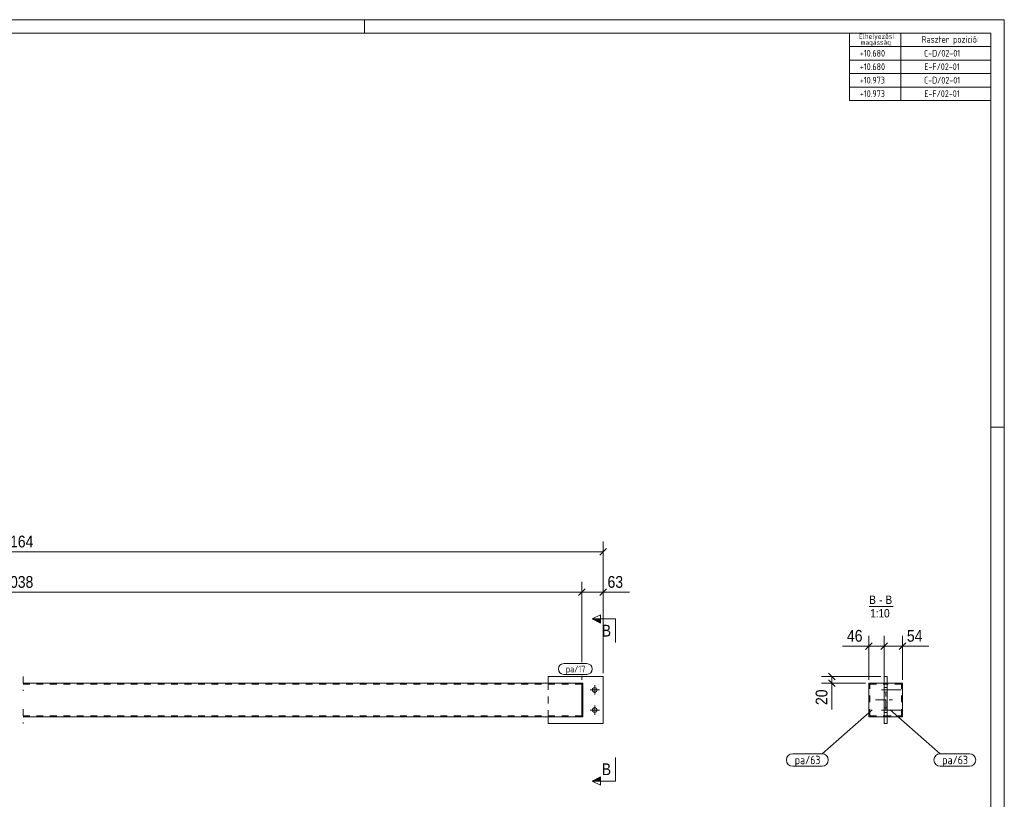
# Model space of a CAD drawing. Header units: millimetres. Extents: x 1 to 593, y 1 to 419.
# Tile 3 of 3: x 301 to 593, y 188 to 419. Entities that reach past the tile are written whole.
import ezdxf

# ---------------------------------------------------------------- set-up
doc = ezdxf.new("R2010")
doc.units = ezdxf.units.MM
for name, pattern in [('XKITLINE00', [0]), ('XKITLINE02', [4, 2, -2]), ('XKITLINE03', [6, 3, -1, 1, -1])]:
    doc.linetypes.add(name, pattern=pattern)
for name, color, linetype, lineweight in [('Bemassung', 1, 'Continuous', 0), ('Schnitt', 6, 'Continuous', 0), ('Schrauben', 7, 'Continuous', 0), ('Teil', 7, 'Continuous', 0), ('Text', 5, 'Continuous', 0), ('Ueberschrift', 7, 'Continuous', 0), ('Zeichnungsrahmen', 3, 'Continuous', 0)]:
    doc.layers.add(name, color=color, linetype=linetype, lineweight=lineweight)
doc.styles.add('ARIAL', font='ARIAL.TTF')
doc.styles.add('ISOCPEUR', font='ISOCPEUR.TTF')

msp = doc.modelspace()

# ---------------------------------------------------------------- hatches: boundary and pattern name
at = {"layer": 'Schnitt'}
for points in [[(473.04, 239.82), (470.54, 241.07), (473.04, 241.07)], [(473.04, 192.93), (470.54, 192.93), (473.04, 194.18)]]:
    msp.add_hatch(color=256, dxfattribs=at).paths.add_polyline_path(points, flags=17)

# ---------------------------------------------------------------- linework, layer by layer
at = {"layer": 'Bemassung', "linetype": 'XKITLINE00', "lineweight": 0}
for p, q in [((473.84, 225), (473.84, 264.05)), ((127.24, 261), (473.84, 261)), ((474.83, 261.99), (472.85, 260.01)), ((467.54, 228.2), (467.54, 252.05)), ((467.54, 228.2), (467.54, 252.05)), ((473.84, 225), (473.84, 252.05)), ((133.54, 249), (467.54, 249)), ((468.53, 249.99), (466.55, 248.01)), ((468.53, 249.99), (466.55, 248.01)), ((467.54, 249), (473.84, 249)), ((474.83, 249.99), (472.85, 248.01)), ((473.84, 249), (481.66, 249)), ((473.84, 249), (481.66, 249)), ((553.75, 233.99), (551.77, 232.01)), ((552.76, 223), (552.76, 236.05)), ((558.35, 233.99), (556.37, 232.01)), ((558.35, 233.99), (556.37, 232.01)), ((557.36, 223), (557.36, 236.05)), ((557.36, 223), (557.36, 236.05)), ((563.75, 233.99), (561.77, 232.01)), ((562.76, 223), (562.76, 236.05)), ((552.76, 233), (544.94, 233)), ((552.76, 233), (544.94, 233)), ((552.76, 233), (557.36, 233)), ((557.36, 233), (562.76, 233)), ((562.76, 233), (570.58, 233)), ((562.76, 233), (570.58, 233)), ((467.54, 223), (467.54, 224.2)), ((467.54, 223), (467.54, 224.2)), ((556.36, 224), (538.71, 224)), ((540.77, 224.99), (542.75, 223.01)), ((540.77, 222.99), (542.75, 221.01)), ((541.76, 222), (541.76, 224)), ((551.76, 222), (538.71, 222)), ((541.76, 222), (541.76, 214.18)), ((541.76, 222), (541.76, 214.18))]:
    msp.add_line(p, q, dxfattribs=at)
at = {"layer": 'Bemassung'}
for p in [(473.84, 261), (467.54, 249), (467.54, 249), (473.84, 249), (552.76, 233), (557.36, 233), (557.36, 233), (562.76, 233), (541.76, 224), (541.76, 222)]:
    msp.add_point(p, dxfattribs=at)
at = {"layer": 'Schnitt', "linetype": 'XKITLINE00', "lineweight": 0}
for p, q in [((470.54, 241.07), (473.04, 242.32)), ((470.54, 241.07), (473.04, 239.82)), ((477.54, 241.07), (470.54, 241.07)), ((473.04, 239.82), (473.04, 242.32)), ((477.54, 241.07), (477.54, 234.07)), ((477.54, 192.93), (477.54, 199.93)), ((470.54, 192.93), (473.04, 194.18)), ((473.04, 194.18), (473.04, 191.68)), ((473.04, 191.68), (470.54, 192.93)), ((477.54, 192.93), (470.54, 192.93))]:
    msp.add_line(p, q, dxfattribs=at)
at = {"layer": 'Schrauben', "linetype": 'XKITLINE00', "lineweight": 0}
for p, q in [((469.94, 220), (472.74, 220)), ((471.34, 218.6), (471.34, 221.4)), ((556.56, 220), (562.36, 220)), ((557.36, 220.7), (558.16, 220.7)), ((557.36, 219.3), (558.16, 219.3)), ((469.94, 214), (472.74, 214)), ((471.34, 212.6), (471.34, 215.4)), ((556.56, 214), (562.36, 214)), ((557.36, 214.7), (558.16, 214.7)), ((557.36, 213.3), (558.16, 213.3))]:
    msp.add_line(p, q, dxfattribs=at)
for centre in [(471.34, 220), (471.34, 214)]:
    msp.add_circle(centre, 0.7, dxfattribs=at)
at = {"layer": 'Teil', "linetype": 'XKITLINE02', "lineweight": 0}
for p, q in [((301.54, 224), (301.54, 219.7)), ((457.54, 212), (457.54, 224)), ((467.54, 221.7), (301.54, 221.7)), ((457.54, 222), (457.54, 221.7)), ((457.54, 212), (457.54, 222)), ((467.54, 222), (467.54, 221.4)), ((467.54, 222), (467.84, 222)), ((467.54, 212), (467.54, 222)), ((467.84, 222), (467.84, 212)), ((552.76, 222), (557.36, 222)), ((552.76, 222), (552.76, 212)), ((553.06, 212.3), (553.06, 221.7)), ((553.06, 221.7), (557.36, 221.7)), ((557.36, 222), (562.76, 222)), ((557.36, 222), (557.36, 221.7)), ((557.36, 212), (557.36, 222)), ((562.46, 221.7), (557.36, 221.7)), ((558.16, 222), (558.16, 221.7)), ((558.16, 212), (558.16, 222)), ((562.46, 212.3), (562.46, 221.7)), ((562.76, 212), (562.76, 222)), ((301.54, 214.3), (301.54, 210)), ((467.54, 212.3), (301.54, 212.3)), ((457.54, 212), (457.54, 212.3)), ((467.54, 212), (467.54, 212.6)), ((467.54, 212), (467.54, 212.3)), ((467.84, 212), (467.54, 212)), ((552.76, 212), (557.36, 212)), ((553.06, 212.3), (557.36, 212.3)), ((557.36, 212.3), (562.46, 212.3)), ((557.36, 212), (557.36, 212.3)), ((557.36, 212), (562.76, 212)), ((558.16, 212), (558.16, 212.3))]:
    msp.add_line(p, q, dxfattribs=at)
at = {"layer": 'Teil', "linetype": 'XKITLINE00', "lineweight": 0}
for p, q in [((457.54, 224), (473.84, 224)), ((457.54, 224), (457.54, 222)), ((473.84, 224), (473.84, 210)), ((557.36, 224), (557.36, 210)), ((558.16, 224), (557.36, 224)), ((558.16, 210), (558.16, 224)), ((467.54, 222), (301.54, 222)), ((467.54, 222), (467.84, 222)), ((467.54, 212), (467.54, 222)), ((467.54, 221.4), (467.54, 212.6)), ((467.84, 222), (467.84, 212)), ((557.36, 222), (552.76, 222)), ((552.76, 212), (552.76, 222)), ((558.16, 222), (562.76, 222)), ((562.76, 222), (562.76, 212)), ((301.54, 212), (467.54, 212)), ((457.54, 210), (457.54, 212)), ((467.84, 212), (467.54, 212)), ((557.36, 212), (552.76, 212)), ((562.76, 212), (558.16, 212)), ((473.84, 210), (457.54, 210)), ((557.36, 210), (558.16, 210))]:
    msp.add_line(p, q, dxfattribs=at)
at = {"layer": 'Teil', "linetype": 'XKITLINE03', "lineweight": 0}
for p, q in [((557.76, 214), (557.76, 220)), ((554.76, 217), (560.76, 217))]:
    msp.add_line(p, q, dxfattribs=at)
at = {"layer": 'Text', "linetype": 'XKITLINE00', "lineweight": 0}
for p, q in [((462.14, 227.8), (469.01, 227.8)), ((469.01, 224.6), (462.14, 224.6)), ((553.71, 214.03), (538.86, 201.03)), ((559.11, 214.03), (573.96, 201.03)), ((530.14, 201.03), (538.86, 201.03)), ((573.96, 201.03), (582.68, 201.03)), ((530.14, 197.33), (538.86, 197.33)), ((573.96, 197.33), (582.68, 197.33))]:
    msp.add_line(p, q, dxfattribs=at)
for centre, radius, start, end in [((462.14, 226.2), 1.6, 90, 270), ((469.01, 226.2), 1.6, 270, 90), ((530.14, 199.18), 1.85, 90, 270), ((538.86, 199.18), 1.85, 270, 90), ((573.96, 199.18), 1.85, 90, 270), ((582.68, 199.18), 1.85, 270, 90)]:
    msp.add_arc(centre, radius, start, end, dxfattribs=at)
at = {"layer": 'Ueberschrift', "linetype": 'XKITLINE00', "lineweight": 0}
for p, q in [((547, 415), (547, 411)), ((562.3, 415), (562.3, 411)), ((547, 411), (589, 411)), ((547, 411), (547, 407)), ((562.31, 411), (562.31, 407)), ((547, 407), (589, 407)), ((547, 407), (547, 403)), ((562.31, 407), (562.31, 403)), ((547, 403), (589, 403)), ((547, 403), (547, 399)), ((562.31, 403), (562.31, 399)), ((547, 399), (589, 399)), ((547, 399), (547, 395)), ((562.31, 399), (562.31, 395)), ((547, 395), (589, 395)), ((552.88, 244.75), (559.94, 244.75))]:
    msp.add_line(p, q, dxfattribs=at)
at = {"layer": 'Zeichnungsrahmen', "linetype": 'XKITLINE00', "lineweight": 0}
for p, q in [((593, 419), (1, 419)), ((403, 415), (403, 419)), ((593, 1), (593, 419)), ((589, 415), (5, 415)), ((589, 5), (589, 415)), ((593, 298), (589, 298))]:
    msp.add_line(p, q, dxfattribs=at)

# ---------------------------------------------------------------- texts
at = {"layer": 'Bemassung', "style": 'ARIAL', "width": 0.85}
for s, p in [('7164', (295.35, 262.3)), ('7038', (295.35, 250.3)), ('63', (475.15, 250.3)), ('46', (546.26, 234.3)), ('54', (564.07, 234.3))]:
    msp.add_text(s, height=3.5, dxfattribs=at).set_placement(p)
msp.add_text('20', height=3.5, rotation=90.0002, dxfattribs=at).set_placement((540.46, 215.5))
at = {"layer": 'Schnitt', "style": 'ARIAL', "width": 0.85}
for p in [(473.42, 235.82), (473.42, 194.68)]:
    msp.add_text('B', height=3.5, dxfattribs=at).set_placement(p)
at = {"layer": 'Text', "style": 'ISOCPEUR', "width": 0.85}
for s, height, p in [('pa/17', 2, (462.74, 225.2)), ('pa/63', 2.5, (530.74, 197.93)), ('pa/63', 2.5, (574.56, 197.93))]:
    msp.add_text(s, height=height, dxfattribs=at).set_placement(p)
at = {"layer": 'Ueberschrift', "width": 0.85}
for s, height, style, p in [('Elhelyezési', 1.5, 'ISOCPEUR', (549.84, 413.31)), ('magasság', 1.5, 'ISOCPEUR', (550.3, 411.54)), ('Raszter pozició:', 2, 'ISOCPEUR', (568.48, 412.15)), (' +10.680', 2, 'ISOCPEUR', (548.98, 408.04)), ('C-D/02-01', 2, 'ISOCPEUR', (569.14, 408.04)), (' +10.680', 2, 'ISOCPEUR', (548.98, 404.04)), ('E-F/02-01', 2, 'ISOCPEUR', (569.23, 404.04)), (' +10.973', 2, 'ISOCPEUR', (548.98, 400.04)), ('C-D/02-01', 2, 'ISOCPEUR', (569.14, 400.04)), (' +10.973', 2, 'ISOCPEUR', (548.98, 396.04)), ('E-F/02-01', 2, 'ISOCPEUR', (569.23, 396.04)), ('B', 2.5, 'ARIAL', (552.88, 245.5)), ('-', 2.5, 'ARIAL', (555.85, 245.5)), ('B', 2.5, 'ARIAL', (557.71, 245.5)), ('1:10', 2.5, 'ARIAL', (553.16, 241.5))]:
    msp.add_text(s, height=height, dxfattribs=dict(at, style=style)).set_placement(p)

doc.saveas('drawing.dxf')
